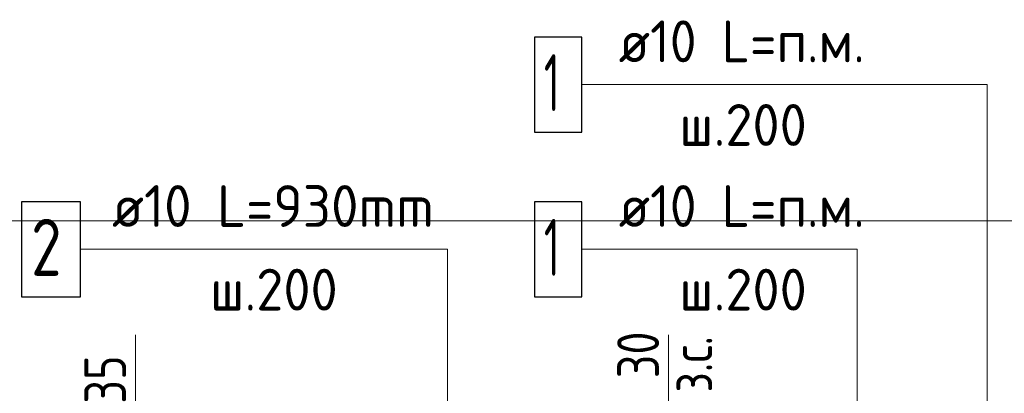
# Model space of a CAD drawing. Header units: millimetres. Extents: x 0 to 43617, y 0 to 29700.
# Tile 14 of 20: x 32573 to 37758, y 10345 to 12311. Entities that reach past the tile are written whole.
import ezdxf

# ---------------------------------------------------------------- set-up
doc = ezdxf.new("R2010")
doc.units = ezdxf.units.MM
for name, color, linetype, lineweight in [('Standard', 7, 'Continuous', 25), ('Позиционная метка линия выноска', 7, 'Continuous', 13), ('Размерная выноска', 7, 'Continuous', 13)]:
    doc.layers.add(name, color=color, linetype=linetype, lineweight=lineweight)
doc.layers.add('Обрамление П-обр. равн.', color=7, linetype='Continuous', lineweight=25, true_color=0x5f1e0f)
doc.layers.add('Фоновоя арматура Х1', color=7, linetype='Continuous', lineweight=18, true_color=0x656565)
doc.styles.add('GOST 2.304-81', font='txt')
doc.styles.add('ISOCPEUR', font='txt')

msp = doc.modelspace()

# ---------------------------------------------------------------- linework, layer by layer
at = {"layer": 'Standard', "color": 254, "linetype": 'Continuous', "lineweight": 18, "true_color": 0xc4c4ff, "transparency": 33554687}
msp.add_lwpolyline([(30516.7, 6920), (38850, 6920), (38850, 11253.3), (30516.7, 11253.3), (30516.7, 6920)], dxfattribs=at)
at = {"layer": 'Обрамление П-обр. равн.', "color": 7, "linetype": 'Continuous', "lineweight": 25, "transparency": 33554687}
msp.add_lwpolyline([(32583.3, 10853.3), (32893.3, 10853.3), (32893.3, 11353.3), (32583.3, 11353.3), (32583.3, 10853.3)], dxfattribs=at)
at = {"layer": 'Позиционная метка линия выноска', "color": 7, "linetype": 'Continuous', "lineweight": 13, "transparency": 33554687}
for points in [[(35533.7, 11970), (37667, 11970), (37667, 10020)], [(32893.3, 11103.3), (34826.7, 11103.3), (34826.7, 9788.3), (33916.7, 9788.3)], [(36983.3, 9953.3), (36983.3, 11103.3), (35533.7, 11103.3)]]:
    msp.add_lwpolyline(points, dxfattribs=at)
at = {"layer": 'Размерная выноска', "color": 7, "linetype": 'Continuous', "lineweight": 13, "transparency": 33554687}
for p, q in [((33183.3, 10253.3), (33183.3, 10653.3)), ((35989.8, 10253.3), (35989.8, 10653.3))]:
    msp.add_line(p, q, dxfattribs=at)
at = {"layer": 'Фоновоя арматура Х1', "color": 7, "linetype": 'Continuous', "lineweight": 25, "transparency": 33554687}
for points in [[(35283.6, 11720), (35533.7, 11720), (35533.7, 12220), (35283.6, 12220), (35283.6, 11720)], [(35283.6, 11720), (35533.7, 11720), (35533.7, 12220), (35283.6, 12220), (35283.6, 11720)], [(35283.6, 10853.3), (35533.7, 10853.3), (35533.7, 11353.3), (35283.6, 11353.3), (35283.6, 10853.3)], [(35283.6, 10853.3), (35533.7, 10853.3), (35533.7, 11353.3), (35283.6, 11353.3), (35283.6, 10853.3)]]:
    msp.add_lwpolyline(points, dxfattribs=at)

# ---------------------------------------------------------------- texts
at = {"layer": 'Standard', "color": 7, "linetype": 'Continuous', "lineweight": 25, "transparency": 33554687, "char_height": 220, "attachment_point": 7, "rotation": 90, "style": 'GOST 2.304-81'}
for s, insert, width in [('з.с.', (36220, 10349.7), 446.072), ('30', (35939.8, 10424.2), 375.735), ('35', (33133.3, 10290.8), 360.165)]:
    msp.add_mtext(s, dxfattribs=dict(at, insert=insert, width=width))
at = {"layer": 'Обрамление П-обр. равн.', "color": 7, "linetype": 'Continuous', "lineweight": 13, "transparency": 33554687, "attachment_point": 7, "style": 'ISOCPEUR'}
for s, insert, char_height, width in [('\\W0.96;ø10 L=930mm ', (33059, 11220.7), 220, 1996.298), ('\\W0.78;2', (32633.3, 10963.3), 300, 326.407), ('\\W0.95;ш.200 ', (33576, 10780.7), 220, 962.122)]:
    msp.add_mtext(s, dxfattribs=dict(at, insert=insert, char_height=char_height, width=width))
at = {"layer": 'Фоновоя арматура Х1', "color": 7, "linetype": 'Continuous', "lineweight": 13, "transparency": 33554687, "attachment_point": 7, "style": 'ISOCPEUR'}
for s, insert, char_height, width in [('\\W0.94;ø10 L=п.м. ', (35727.3, 12087.3), 220, 1599.141), ('\\W0.56;1', (35333.7, 11830), 300, 233.324), ('\\W0.56;1', (35333.7, 11830), 300, 233.324), ('\\W0.95;ш.200 ', (36046.3, 11647.3), 220, 962.136), ('\\W0.94;ø10 L=п.м. ', (35727.3, 11220.7), 220, 1599.141), ('\\W0.56;1', (35333.7, 10963.3), 300, 233.324), ('\\W0.56;1', (35333.7, 10963.3), 300, 233.324), ('\\W0.95;ш.200 ', (36046.3, 10780.7), 220, 962.136)]:
    msp.add_mtext(s, dxfattribs=dict(at, insert=insert, char_height=char_height, width=width))

doc.saveas('drawing.dxf')
